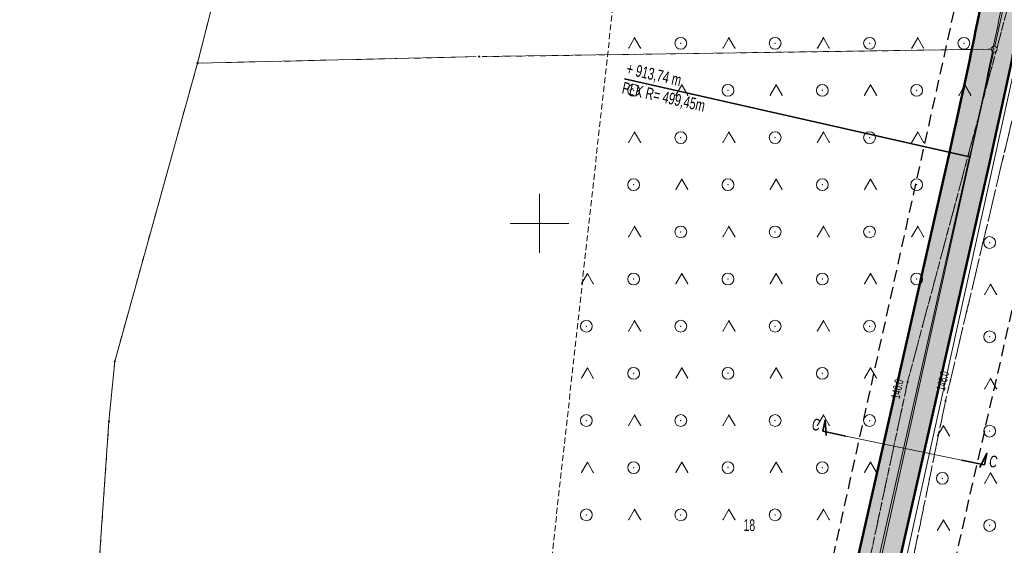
# Model space of a CAD drawing. Extents: x 6456700 to 6518119, y 5963420 to 5980059.
# Tile 238 of 256: x 6512325 to 6512408, y 5967222 to 5967266. Entities that reach past the tile are written whole.
import ezdxf
from ezdxf.enums import TextEntityAlignment as Align

# ---------------------------------------------------------------- set-up
doc = ezdxf.new("R2010")
doc.units = 0
doc.header["$MEASUREMENT"] = 0
doc.set_wipeout_variables(frame=1)
for name, pattern in [('L_0_03', [1, 0.5, -0.5]), ('L_0_04', [1.5, 1, -0.5]), ('L_0_52', [1, 0.75, -0.25]), ('L_0_5A', [0.75, 0.5, -0.25])]:
    doc.linetypes.add(name, pattern=pattern)
doc.layers.get('0').update_dxf_attribs({"color": 2, "linetype": 'CONTINUOUS', "lineweight": 5})
for name, color, linetype, lineweight in [('18mm Kreska ciągła', 7, 'CONTINUOUS', 18), ('202_punkt_graniczny', 7, 'CONTINUOUS', 18), ('203_punkt_graniczny', 7, 'CONTINUOUS', 18), ('211_numer_dzialki_ewidencyjnej', 7, 'CONTINUOUS', 18), ('218_kontur_uzytku_gruntowego', 96, 'L_0_03', 18), ('219_dzialka_ewidencyjna', 7, 'CONTINUOUS', 18), ('35mm Ciągła', 7, 'CONTINUOUS', 35), ('50mm Kreska ciągła', 7, 'CONTINUOUS', 50), ('9mm Kreska ciągła', 252, 'CONTINUOUS', 9), ('jezdnia', 7, 'CONTINUOUS', 18), ('pikieta_naturalna', 7, 'CONTINUOUS', 18), ('pikieta_naturalna_Atr2', 7, 'CONTINUOUS', 18), ('siatka_krzyrzy', 7, 'CONTINUOUS', 18), ('teren_zalesiony', 7, 'CONTINUOUS', 18), ('Zakres', 7, 'CONTINUOUS', 18)]:
    doc.layers.add(name, color=color, linetype=linetype, lineweight=lineweight)
doc.styles.get("Standard").update_dxf_attribs({"font": 'txt', "width": 0.75})
doc.styles.add('Znaczniki', font='GOTHIC.TTF', dxfattribs={"width": 0.7})

# ---------------------------------------------------------------- blocks, each defined once
blk = doc.blocks.new('EGPG_S')
at = {"color": 0, "linetype": 'Continuous', "lineweight": 18}
blk.add_wipeout([(0, -0.5), (0.25, -0.43), (0.43, -0.25), (0.5, 0), (0.43, 0.25), (0.25, 0.43), (0, 0.5), (-0.25, 0.43), (-0.43, 0.25), (-0.5, 0), (-0.43, -0.25), (-0.25, -0.43)], dxfattribs=at)
blk.add_circle((0, 0), 0.5, dxfattribs=at)
blk = doc.blocks.new('EGPG_N')
at = {"color": 0, "linetype": 'Continuous', "lineweight": 13}
blk.add_wipeout([(0, -0.5), (0.25, -0.43), (0.43, -0.25), (0.5, 0), (0.43, 0.25), (0.25, 0.43), (0, 0.5), (-0.25, 0.43), (-0.43, 0.25), (-0.5, 0), (-0.43, -0.25), (-0.25, -0.43)], dxfattribs=at)
at = {"linetype": 'Continuous', "lineweight": 13}
blk.add_hatch(color=0, dxfattribs=at).paths.add_polyline_path([(0, -0.1, 1), (0, 0.1, 1)])
at = {"color": 0, "linetype": 'Continuous', "lineweight": 13}
blk.add_circle((0, 0), 0.1, dxfattribs=at)
blk = doc.blocks.new('mdcp_nowa')
at = {"layer": '203_punkt_graniczny', "linetype": 'Continuous', "lineweight": 18}
for points in [[(6495071.01, 5983713.545, 1), (6495071.01, 5983713.635, 1)], [(6495063.99, 5983688.245, 1), (6495063.99, 5983688.335, 1)], [(6495063.5, 5983683.145, 1), (6495063.5, 5983683.235, 1)]]:
    blk.add_hatch(color=18, dxfattribs=at).paths.add_polyline_path(points)
at = {"layer": 'pikieta_naturalna', "linetype": 'Continuous', "lineweight": 18}
for points in [[(6495131.2, 5983686.495, 1), (6495131.2, 5983686.585, 1)], [(6495134.42, 5983684.905, 1), (6495134.42, 5983684.995, 1)]]:
    blk.add_hatch(color=18, dxfattribs=at).paths.add_polyline_path(points)
at = {"layer": '203_punkt_graniczny', "color": 7, "linetype": 'Continuous', "lineweight": 18}
for centre in [(6495071.01, 5983713.59), (6495063.99, 5983688.29), (6495063.5, 5983683.19)]:
    blk.add_circle(centre, 0.045, dxfattribs=at)
at = {"layer": '203_punkt_graniczny'}
for p in [(6495071.01, 5983713.59), (6495063.99, 5983688.29), (6495063.5, 5983683.19)]:
    blk.add_point(p, dxfattribs=at)
at = {"layer": '218_kontur_uzytku_gruntowego', "lineweight": 18, "flags": 128}
for points in [[(6495075.36, 5983730.69), (6495071.01, 5983713.59)], [(6495138.54, 5983714.78), (6495094.89, 5983714.14)], [(6495071.01, 5983713.59), (6495063.99, 5983688.29)], [(6495094.89, 5983714.14), (6495071.01, 5983713.59)], [(6495063.99, 5983688.29), (6495063.5, 5983683.19)], [(6495063.5, 5983683.19), (6495059.37, 5983623.2)]]:
    blk.add_lwpolyline(points, dxfattribs=at)
at = {"layer": '218_kontur_uzytku_gruntowego'}
for p in [(6495071.01, 5983713.59), (6495071.01, 5983713.59), (6495071.01, 5983713.59), (6495071.01, 5983713.59), (6495071.01, 5983713.59), (6495071.01, 5983713.59), (6495063.99, 5983688.29), (6495063.99, 5983688.29), (6495063.99, 5983688.29), (6495063.99, 5983688.29), (6495063.5, 5983683.19), (6495063.5, 5983683.19), (6495063.5, 5983683.19), (6495063.5, 5983683.19)]:
    blk.add_point(p, dxfattribs=at)
at = {"layer": '219_dzialka_ewidencyjna', "color": 3, "linetype": 'Continuous', "lineweight": 18, "flags": 128}
for points in [[(6495138.54, 5983714.78), (6495152.31, 5983776.9), (6495207.29, 5983821.11), (6495276.75, 5983886.9), (6495292.094, 5983926.484)], [(6495075.36, 5983730.69), (6495071.01, 5983713.59)], [(6495094.89, 5983714.14), (6495138.54, 5983714.78)], [(6495138.54, 5983714.78), (6495124.65, 5983652.14), (6495120.97, 5983624.43)], [(6495123.06, 5983624.46), (6495126.69, 5983651.73), (6495140.62, 5983714.82)], [(6495071.01, 5983713.59), (6495063.99, 5983688.29)], [(6495071.01, 5983713.59), (6495094.89, 5983714.14)], [(6495063.99, 5983688.29), (6495063.5, 5983683.19)], [(6495063.5, 5983683.19), (6495059.37, 5983623.2)]]:
    blk.add_lwpolyline(points, dxfattribs=at)
at = {"layer": '219_dzialka_ewidencyjna', "color": 3}
for p in [(6495071.01, 5983713.59), (6495071.01, 5983713.59), (6495071.01, 5983713.59), (6495063.99, 5983688.29), (6495063.99, 5983688.29), (6495063.5, 5983683.19), (6495063.5, 5983683.19)]:
    blk.add_point(p, dxfattribs=at)
at = {"layer": 'jezdnia', "color": 7, "linetype": 'L_0_52', "lineweight": 18, "flags": 128}
blk.add_lwpolyline([(6495195.83, 5982978.97), (6495200.77, 5982990.52), (6495203.76, 5983005.28), (6495200.35, 5983025.82), (6495193.24, 5983036.29), (6495189.14, 5983049.6), (6495185.12, 5983067.8), (6495183.17, 5983077.08), (6495178.19, 5983089.73), (6495174.64, 5983098.86), (6495168.43, 5983115.09), (6495161.55, 5983133.83), (6495154.76, 5983147.58), (6495144.33, 5983166.27), (6495135.54, 5983182.13), (6495131.43, 5983212.99), (6495131.68, 5983233.26), (6495131.46, 5983243.99), (6495128.32, 5983280.81), (6495127.29, 5983298.52), (6495124.19, 5983336.19), (6495123.5, 5983344), (6495121.28, 5983367.92), (6495119.64, 5983396.13), (6495116.73, 5983412.76), (6495117.19, 5983441.35), (6495116.43, 5983457.42), (6495115.48, 5983476.53), (6495115.11, 5983482.62), (6495112.3, 5983484.4), (6495091.45, 5983481.81), (6495091.37, 5983484.19), (6495109.96, 5983486.92), (6495113.25, 5983490.41), (6495113.24, 5983503.43), (6495112.69, 5983521.82), (6495113.13, 5983545.8), (6495113.51, 5983566.95), (6495116.02, 5983585), (6495118.4, 5983609.28), (6495123.42, 5983650.06), (6495131.2, 5983686.54), (6495140.07, 5983719.72), (6495146.41, 5983753.33), (6495149.05, 5983763.24), (6495154.18, 5983776.85), (6495160.67, 5983784.68), (6495175.29, 5983798.4), (6495197.26, 5983816.17), (6495217.4, 5983831.86), (6495238.65, 5983846.53), (6495263.72, 5983869.02), (6495276.39, 5983884.8), (6495285.32, 5983901), (6495289.2, 5983910.41), (6495292.89, 5983924.2), (6495294.78, 5983930.12), (6495299.2, 5983944.93), (6495304.61, 5983964.52), (6495307.5, 5983979.46), (6495307.59, 5983992.22), (6495306.46, 5984009.09), (6495305.69, 5984028.3), (6495305.67, 5984038.17), (6495300.99, 5984057.07), (6495297.28, 5984082.3), (6495291.79, 5984107.54), (6495288.36, 5984130.45), (6495280.64, 5984151.56), (6495274.64, 5984171.22), (6495270.98, 5984181.26), (6495273.99, 5984181.03), (6495276.87, 5984171.8), (6495283.5, 5984152.14), (6495291.35, 5984131.82), (6495294.78, 5984110.77), (6495299.68, 5984081.31), (6495303.27, 5984060.79), (6495332.62, 5984062.58), (6495350.78, 5984065.69), (6495352.73, 5984070.57), (6495357.63, 5984062.1), (6495352.37, 5984062.87), (6495334.16, 5984059.86), (6495303.89, 5984056.79), (6495307.64, 5984045.46), (6495309.06, 5984037.47), (6495310.62, 5984029.01), (6495312.95, 5983997.49), (6495310.44, 5983991.82), (6495310.09, 5983979.31), (6495307.08, 5983963.82), (6495301.68, 5983944.67), (6495295.97, 5983923.79), (6495292.77, 5983913.71), (6495290.13, 5983906.38), (6495284.32, 5983893.37), (6495278.05, 5983883.04), (6495264.46, 5983865.44), (6495239.09, 5983842.69), (6495219.23, 5983829.73), (6495216.93, 5983819.97), (6495223.58, 5983813.84), (6495228.16, 5983809.41), (6495224.21, 5983807.55), (6495214.94, 5983813.05), (6495207.87, 5983817.5), (6495201.24, 5983815.27), (6495178.34, 5983796.41), (6495165.6, 5983786.15), (6495159.73, 5983777.73), (6495154.77, 5983771.17), (6495151.16, 5983759.97), (6495150.26, 5983749.93), (6495142.6, 5983719.51), (6495134.42, 5983684.95), (6495127.4, 5983650.76), (6495120.08, 5983602.2), (6495117.42, 5983578.29), (6495115.94, 5983567.9), (6495115.38, 5983544.13), (6495115.07, 5983520.98), (6495115.65, 5983504.52), (6495116.24, 5983490.91), (6495120.25, 5983487.29), (6495126.33, 5983487.84), (6495143.65, 5983489.58), (6495144.46, 5983486.94), (6495127.88, 5983485.15), (6495121.64, 5983482.36), (6495118.37, 5983476.22), (6495119.55, 5983458.22), (6495119.45, 5983441.1), (6495120.18, 5983413.18), (6495121.99, 5983405.13), (6495126.07, 5983403.29), (6495130.48, 5983403.23), (6495129.73, 5983399.77), (6495124.35, 5983396.96), (6495123.73, 5983368.04), (6495126.63, 5983336.2), (6495129.59, 5983298.85), (6495131.1, 5983280.79), (6495133, 5983262.8), (6495134.25, 5983243.51), (6495134.8, 5983233.03), (6495133.67, 5983213.6), (6495138.07, 5983181.73), (6495146.27, 5983167.62), (6495157.18, 5983147.99), (6495163.68, 5983134.39), (6495170.96, 5983115.51), (6495175.46, 5983104.48), (6495181.17, 5983100.74), (6495199.93, 5983101.55), (6495199.17, 5983099.07), (6495182.34, 5983097.53), (6495180.35, 5983094.32), (6495185.39, 5983081.2), (6495192.07, 5983052.44), (6495195.58, 5983038.04), (6495198.53, 5983033.23), (6495203.76, 5983025.83), (6495206.13, 5983003.89), (6495202.54, 5982989.27), (6495201.18, 5982984.38), (6495199.22, 5982977.33), (6495199.31, 5982965.37), (6495200.17, 5982948.62), (6495203.01, 5982926.24), (6495205.43, 5982907.13), (6495210.02, 5982873.53), (6495214.31, 5982847.66), (6495217.75, 5982836.69), (6495222.16, 5982822), (6495228.36, 5982806.97), (6495230.37, 5982804.25), (6495235.28, 5982800.03), (6495240.12, 5982797.03), (6495226.36, 5982801.25), (6495225.42, 5982799.59), (6495224.16, 5982791.52), (6495222.71, 5982778.54), (6495222.21, 5982760.62), (6495221.26, 5982748.78), (6495217.72, 5982722.5), (6495220.89, 5982699.43), (6495222.63, 5982688.01), (6495226.82, 5982681.43), (6495232.44, 5982678.09), (6495238.57, 5982677.74), (6495238.58, 5982674.2), (6495234.94, 5982674.18), (6495222.7, 5982675.95), (6495211.13, 5982675.67), (6495203.44, 5982672.24), (6495190.56, 5982660.85), (6495183.64, 5982651.87), (6495180.18, 5982645.51), (6495176.56, 5982638.14), (6495173.06, 5982629.9), (6495169.79, 5982622.28), (6495168.95, 5982621.1), (6495167.1, 5982622.09), (6495169.54, 5982629.99), (6495175.88, 5982643.52), (6495181.21, 5982652.88), (6495188.25, 5982661.9), (6495200.25, 5982673.34), (6495211.64, 5982680.53), (6495218.14, 5982692.06), (6495218.39, 5982699.72), (6495215.1, 5982723.62), (6495216.08, 5982729.8), (6495218.41, 5982743.49), (6495220.09, 5982761.04), (6495220.41, 5982779.3), (6495221.74, 5982791.03), (6495222.5, 5982799.07), (6495220.92, 5982803.86), (6495210.51, 5982812.59), (6495206.38, 5982817.94), (6495202.5, 5982823.86), (6495197.41, 5982834.99), (6495191.07, 5982840.79), (6495178.96, 5982851.25), (6495180.72, 5982852.83), (6495192.33, 5982842.82), (6495193.9, 5982841.49), (6495196.29, 5982839.47), (6495200.7, 5982838.43), (6495206.86, 5982825.62), (6495210.11, 5982820.87), (6495214.26, 5982814.71), (6495221.36, 5982809.09), (6495224.36, 5982806.84), (6495223.38, 5982810.9), (6495218.5, 5982823.84), (6495214.57, 5982836.22), (6495211.53, 5982847.15), (6495206.8, 5982872.08), (6495202.64, 5982906.51), (6495199.04, 5982926.21), (6495196.67, 5982948.55), (6495195.68, 5982964.58)], close=True, dxfattribs=at)
at = {"layer": 'jezdnia'}
for p in [(6495131.2, 5983686.54), (6495134.42, 5983684.95)]:
    blk.add_point(p, dxfattribs=at)
at = {"layer": 'pikieta_naturalna', "color": 7, "linetype": 'Continuous', "lineweight": 18}
for centre in [(6495131.2, 5983686.54), (6495134.42, 5983684.95)]:
    blk.add_circle(centre, 0.045, dxfattribs=at)
at = {"layer": 'pikieta_naturalna'}
for p in [(6495131.2, 5983686.54), (6495134.42, 5983684.95)]:
    blk.add_point(p, dxfattribs=at)
at = {"layer": 'siatka_krzyrzy', "linetype": 'Continuous', "lineweight": 18, "flags": 128}
for points in [[(6495100, 5983697.5), (6495100, 5983702.5)], [(6495097.5, 5983700), (6495102.5, 5983700)]]:
    blk.add_lwpolyline(points, dxfattribs=at)
at = {"layer": 'teren_zalesiony', "color": 7, "linetype": 'L_0_5A', "lineweight": 18, "flags": 128}
for points in [[(6495091.37, 5983484.19), (6495086.18, 5983506.1), (6495084.89, 5983526.01), (6495107.33, 5983728.35), (6495127.82, 5983771.52), (6495138.38, 5983790.26), (6495151.08, 5983809.39), (6495174.94, 5983816.27), (6495177.32, 5983813.6), (6495181.6, 5983817.42), (6495179.2, 5983820.07), (6495187.87, 5983825.17), (6495217.4, 5983831.86), (6495197.26, 5983816.17), (6495175.29, 5983798.4), (6495160.67, 5983784.68), (6495154.18, 5983776.85), (6495149.95, 5983769.63), (6495149.05, 5983763.24), (6495146.41, 5983753.33), (6495140.07, 5983719.72), (6495131.2, 5983686.54), (6495123.42, 5983650.06), (6495118.4, 5983609.28), (6495116.02, 5983585), (6495113.51, 5983566.95), (6495113.13, 5983545.8), (6495112.69, 5983521.82), (6495113.24, 5983503.43), (6495113.25, 5983490.41), (6495109.96, 5983486.92)], [(6495126.33, 5983487.84), (6495120.25, 5983487.29), (6495116.24, 5983490.91), (6495115.65, 5983504.52), (6495115.07, 5983520.98), (6495115.38, 5983544.13), (6495115.94, 5983567.9), (6495117.42, 5983578.29), (6495120.08, 5983602.2), (6495127.4, 5983650.76), (6495134.42, 5983684.95), (6495142.6, 5983719.51), (6495150.26, 5983749.93), (6495151.16, 5983759.97), (6495156.38, 5983769.03), (6495159.73, 5983777.73), (6495165.6, 5983786.15), (6495178.34, 5983796.41), (6495201.24, 5983815.27), (6495207.87, 5983817.5), (6495214.94, 5983813.05), (6495224.21, 5983807.55), (6495206.66, 5983767.28), (6495174.96, 5983687.08), (6495148.49, 5983563.77), (6495147.97, 5983534.63), (6495143.65, 5983489.58)]]:
    blk.add_lwpolyline(points, close=True, dxfattribs=at)
at = {"layer": 'teren_zalesiony', "color": 7, "linetype": 'Continuous', "lineweight": 18, "flags": 128}
for points in [[(6495107.563, 5983714.873), (6495108.063, 5983715.739)], [(6495108.063, 5983715.739), (6495108.563, 5983714.873)], [(6495115.563, 5983714.873), (6495116.063, 5983715.739)], [(6495116.063, 5983715.739), (6495116.563, 5983714.873)], [(6495123.563, 5983714.873), (6495124.063, 5983715.739)], [(6495124.063, 5983715.739), (6495124.563, 5983714.873)], [(6495131.563, 5983714.873), (6495132.063, 5983715.739)], [(6495132.063, 5983715.739), (6495132.563, 5983714.873)], [(6495111.563, 5983710.873), (6495112.063, 5983711.739)], [(6495112.063, 5983711.739), (6495112.563, 5983710.873)], [(6495119.563, 5983710.873), (6495120.063, 5983711.739)], [(6495120.063, 5983711.739), (6495120.563, 5983710.873)], [(6495127.563, 5983710.873), (6495128.063, 5983711.739)], [(6495128.063, 5983711.739), (6495128.563, 5983710.873)], [(6495135.563, 5983710.873), (6495136.063, 5983711.739)], [(6495136.063, 5983711.739), (6495136.563, 5983710.873)], [(6495107.563, 5983706.873), (6495108.063, 5983707.739)], [(6495108.063, 5983707.739), (6495108.563, 5983706.873)], [(6495115.563, 5983706.873), (6495116.063, 5983707.739)], [(6495116.063, 5983707.739), (6495116.563, 5983706.873)], [(6495123.563, 5983706.873), (6495124.063, 5983707.739)], [(6495124.063, 5983707.739), (6495124.563, 5983706.873)], [(6495131.563, 5983706.873), (6495132.063, 5983707.739)], [(6495132.063, 5983707.739), (6495132.563, 5983706.873)], [(6495111.563, 5983702.873), (6495112.063, 5983703.739)], [(6495112.063, 5983703.739), (6495112.563, 5983702.873)], [(6495119.563, 5983702.873), (6495120.063, 5983703.739)], [(6495120.063, 5983703.739), (6495120.563, 5983702.873)], [(6495127.563, 5983702.873), (6495128.063, 5983703.739)], [(6495128.063, 5983703.739), (6495128.563, 5983702.873)], [(6495107.563, 5983698.873), (6495108.063, 5983699.739)], [(6495108.063, 5983699.739), (6495108.563, 5983698.873)], [(6495115.563, 5983698.873), (6495116.063, 5983699.739)], [(6495116.063, 5983699.739), (6495116.563, 5983698.873)], [(6495123.563, 5983698.873), (6495124.063, 5983699.739)], [(6495124.063, 5983699.739), (6495124.563, 5983698.873)], [(6495131.563, 5983698.873), (6495132.063, 5983699.739)], [(6495132.063, 5983699.739), (6495132.563, 5983698.873)], [(6495103.563, 5983694.873), (6495104.063, 5983695.739)], [(6495104.063, 5983695.739), (6495104.563, 5983694.873)], [(6495111.563, 5983694.873), (6495112.063, 5983695.739)], [(6495112.063, 5983695.739), (6495112.563, 5983694.873)], [(6495119.563, 5983694.873), (6495120.063, 5983695.739)], [(6495120.063, 5983695.739), (6495120.563, 5983694.873)], [(6495127.563, 5983694.873), (6495128.063, 5983695.739)], [(6495128.063, 5983695.739), (6495128.563, 5983694.873)], [(6495137.743, 5983693.973), (6495138.243, 5983694.839)], [(6495138.243, 5983694.839), (6495138.743, 5983693.973)], [(6495107.563, 5983690.873), (6495108.063, 5983691.739)], [(6495108.063, 5983691.739), (6495108.563, 5983690.873)], [(6495115.563, 5983690.873), (6495116.063, 5983691.739)], [(6495116.063, 5983691.739), (6495116.563, 5983690.873)], [(6495123.563, 5983690.873), (6495124.063, 5983691.739)], [(6495124.063, 5983691.739), (6495124.563, 5983690.873)], [(6495103.563, 5983686.873), (6495104.063, 5983687.739)], [(6495104.063, 5983687.739), (6495104.563, 5983686.873)], [(6495111.563, 5983686.873), (6495112.063, 5983687.739)], [(6495112.063, 5983687.739), (6495112.563, 5983686.873)], [(6495119.563, 5983686.873), (6495120.063, 5983687.739)], [(6495120.063, 5983687.739), (6495120.563, 5983686.873)], [(6495127.563, 5983686.873), (6495128.063, 5983687.739)], [(6495128.063, 5983687.739), (6495128.563, 5983686.873)], [(6495137.743, 5983685.973), (6495138.243, 5983686.839)], [(6495138.243, 5983686.839), (6495138.743, 5983685.973)], [(6495107.563, 5983682.873), (6495108.063, 5983683.739)], [(6495108.063, 5983683.739), (6495108.563, 5983682.873)], [(6495115.563, 5983682.873), (6495116.063, 5983683.739)], [(6495116.063, 5983683.739), (6495116.563, 5983682.873)], [(6495123.563, 5983682.873), (6495124.063, 5983683.739)], [(6495124.063, 5983683.739), (6495124.563, 5983682.873)], [(6495133.743, 5983681.973), (6495134.243, 5983682.839)], [(6495134.243, 5983682.839), (6495134.743, 5983681.973)], [(6495103.563, 5983678.873), (6495104.063, 5983679.739)], [(6495104.063, 5983679.739), (6495104.563, 5983678.873)], [(6495111.563, 5983678.873), (6495112.063, 5983679.739)], [(6495112.063, 5983679.739), (6495112.563, 5983678.873)], [(6495119.563, 5983678.873), (6495120.063, 5983679.739)], [(6495120.063, 5983679.739), (6495120.563, 5983678.873)], [(6495127.563, 5983678.873), (6495128.063, 5983679.739)], [(6495128.063, 5983679.739), (6495128.563, 5983678.873)], [(6495137.743, 5983677.973), (6495138.243, 5983678.839)], [(6495138.243, 5983678.839), (6495138.743, 5983677.973)], [(6495107.563, 5983674.873), (6495108.063, 5983675.739)], [(6495108.063, 5983675.739), (6495108.563, 5983674.873)], [(6495115.563, 5983674.873), (6495116.063, 5983675.739)], [(6495116.063, 5983675.739), (6495116.563, 5983674.873)], [(6495123.563, 5983674.873), (6495124.063, 5983675.739)], [(6495124.063, 5983675.739), (6495124.563, 5983674.873)], [(6495133.743, 5983673.973), (6495134.243, 5983674.839)], [(6495134.243, 5983674.839), (6495134.743, 5983673.973)]]:
    blk.add_lwpolyline(points, dxfattribs=at)
at = {"layer": 'teren_zalesiony', "color": 7, "linetype": 'Continuous', "lineweight": 18}
for centre in [(6495111.976, 5983715.276), (6495119.976, 5983715.276), (6495127.976, 5983715.276), (6495135.976, 5983715.276), (6495107.976, 5983711.276), (6495115.976, 5983711.276), (6495123.976, 5983711.276), (6495131.976, 5983711.276), (6495111.976, 5983707.276), (6495119.976, 5983707.276), (6495127.976, 5983707.276), (6495107.976, 5983703.276), (6495115.976, 5983703.276), (6495123.976, 5983703.276), (6495131.976, 5983703.276), (6495111.976, 5983699.276), (6495119.976, 5983699.276), (6495127.976, 5983699.276), (6495138.156, 5983698.376), (6495107.976, 5983695.276), (6495115.976, 5983695.276), (6495123.976, 5983695.276), (6495131.976, 5983695.276), (6495103.976, 5983691.276), (6495111.976, 5983691.276), (6495119.976, 5983691.276), (6495127.976, 5983691.276), (6495138.156, 5983690.376), (6495107.976, 5983687.276), (6495115.976, 5983687.276), (6495123.976, 5983687.276), (6495103.976, 5983683.276), (6495111.976, 5983683.276), (6495119.976, 5983683.276), (6495127.976, 5983683.276), (6495138.156, 5983682.376), (6495107.976, 5983679.276), (6495115.976, 5983679.276), (6495123.976, 5983679.276), (6495134.156, 5983678.376), (6495103.976, 5983675.276), (6495111.976, 5983675.276), (6495119.976, 5983675.276), (6495138.156, 5983674.376)]:
    blk.add_circle(centre, 0.5, dxfattribs=at)
at = {"layer": 'teren_zalesiony'}
for p in [(6495108.063, 5983715.739), (6495108.063, 5983715.739), (6495111.976, 5983715.276), (6495116.063, 5983715.739), (6495116.063, 5983715.739), (6495119.976, 5983715.276), (6495124.063, 5983715.739), (6495124.063, 5983715.739), (6495127.976, 5983715.276), (6495132.063, 5983715.739), (6495132.063, 5983715.739), (6495135.976, 5983715.276), (6495107.563, 5983714.873), (6495108.563, 5983714.873), (6495115.563, 5983714.873), (6495116.563, 5983714.873), (6495123.563, 5983714.873), (6495124.563, 5983714.873), (6495131.563, 5983714.873), (6495132.563, 5983714.873), (6495107.976, 5983711.276), (6495112.063, 5983711.739), (6495112.063, 5983711.739), (6495115.976, 5983711.276), (6495120.063, 5983711.739), (6495120.063, 5983711.739), (6495123.976, 5983711.276), (6495128.063, 5983711.739), (6495128.063, 5983711.739), (6495131.976, 5983711.276), (6495136.063, 5983711.739), (6495136.063, 5983711.739), (6495111.563, 5983710.873), (6495112.563, 5983710.873), (6495119.563, 5983710.873), (6495120.563, 5983710.873), (6495127.563, 5983710.873), (6495128.563, 5983710.873), (6495135.563, 5983710.873), (6495136.563, 5983710.873), (6495108.063, 5983707.739), (6495108.063, 5983707.739), (6495116.063, 5983707.739), (6495116.063, 5983707.739), (6495124.063, 5983707.739), (6495124.063, 5983707.739), (6495132.063, 5983707.739), (6495132.063, 5983707.739), (6495107.563, 5983706.873), (6495108.563, 5983706.873), (6495111.976, 5983707.276), (6495115.563, 5983706.873), (6495116.563, 5983706.873), (6495119.976, 5983707.276), (6495123.563, 5983706.873), (6495124.563, 5983706.873), (6495127.976, 5983707.276), (6495131.563, 5983706.873), (6495132.563, 5983706.873), (6495112.063, 5983703.739), (6495112.063, 5983703.739), (6495120.063, 5983703.739), (6495120.063, 5983703.739), (6495128.063, 5983703.739), (6495128.063, 5983703.739), (6495107.976, 5983703.276), (6495111.563, 5983702.873), (6495112.563, 5983702.873), (6495115.976, 5983703.276), (6495119.563, 5983702.873), (6495120.563, 5983702.873), (6495123.976, 5983703.276), (6495127.563, 5983702.873), (6495128.563, 5983702.873), (6495131.976, 5983703.276), (6495108.063, 5983699.739), (6495108.063, 5983699.739), (6495111.976, 5983699.276), (6495116.063, 5983699.739), (6495116.063, 5983699.739), (6495119.976, 5983699.276), (6495124.063, 5983699.739), (6495124.063, 5983699.739), (6495127.976, 5983699.276), (6495132.063, 5983699.739), (6495132.063, 5983699.739), (6495107.563, 5983698.873), (6495108.563, 5983698.873), (6495115.563, 5983698.873), (6495116.563, 5983698.873), (6495123.563, 5983698.873), (6495124.563, 5983698.873), (6495131.563, 5983698.873), (6495132.563, 5983698.873), (6495138.156, 5983698.376), (6495104.063, 5983695.739), (6495104.063, 5983695.739), (6495107.976, 5983695.276), (6495112.063, 5983695.739), (6495112.063, 5983695.739), (6495115.976, 5983695.276), (6495120.063, 5983695.739), (6495120.063, 5983695.739), (6495123.976, 5983695.276), (6495128.063, 5983695.739), (6495128.063, 5983695.739), (6495131.976, 5983695.276), (6495103.563, 5983694.873), (6495104.563, 5983694.873), (6495111.563, 5983694.873), (6495112.563, 5983694.873), (6495119.563, 5983694.873), (6495120.563, 5983694.873), (6495127.563, 5983694.873), (6495128.563, 5983694.873), (6495138.243, 5983694.839), (6495138.243, 5983694.839), (6495137.743, 5983693.973), (6495138.743, 5983693.973), (6495108.063, 5983691.739), (6495108.063, 5983691.739), (6495116.063, 5983691.739), (6495116.063, 5983691.739), (6495124.063, 5983691.739), (6495124.063, 5983691.739), (6495103.976, 5983691.276), (6495111.976, 5983691.276), (6495119.976, 5983691.276), (6495127.976, 5983691.276), (6495107.563, 5983690.873), (6495108.563, 5983690.873), (6495115.563, 5983690.873), (6495116.563, 5983690.873), (6495123.563, 5983690.873), (6495124.563, 5983690.873), (6495138.156, 5983690.376), (6495104.063, 5983687.739), (6495104.063, 5983687.739), (6495112.063, 5983687.739), (6495112.063, 5983687.739), (6495120.063, 5983687.739), (6495120.063, 5983687.739), (6495128.063, 5983687.739), (6495128.063, 5983687.739), (6495103.563, 5983686.873), (6495104.563, 5983686.873), (6495107.976, 5983687.276), (6495111.563, 5983686.873), (6495112.563, 5983686.873), (6495115.976, 5983687.276), (6495119.563, 5983686.873), (6495120.563, 5983686.873), (6495123.976, 5983687.276), (6495127.563, 5983686.873), (6495128.563, 5983686.873), (6495138.243, 5983686.839), (6495138.243, 5983686.839), (6495131.2, 5983686.54), (6495137.743, 5983685.973), (6495138.743, 5983685.973), (6495134.42, 5983684.95), (6495108.063, 5983683.739), (6495108.063, 5983683.739), (6495116.063, 5983683.739), (6495116.063, 5983683.739), (6495124.063, 5983683.739), (6495124.063, 5983683.739), (6495103.976, 5983683.276), (6495107.563, 5983682.873), (6495108.563, 5983682.873), (6495111.976, 5983683.276), (6495115.563, 5983682.873), (6495116.563, 5983682.873), (6495119.976, 5983683.276), (6495123.563, 5983682.873), (6495124.563, 5983682.873), (6495127.976, 5983683.276), (6495134.243, 5983682.839), (6495134.243, 5983682.839), (6495133.743, 5983681.973), (6495134.743, 5983681.973), (6495138.156, 5983682.376), (6495104.063, 5983679.739), (6495104.063, 5983679.739), (6495107.976, 5983679.276), (6495112.063, 5983679.739), (6495112.063, 5983679.739), (6495115.976, 5983679.276), (6495120.063, 5983679.739), (6495120.063, 5983679.739), (6495123.976, 5983679.276), (6495128.063, 5983679.739), (6495128.063, 5983679.739), (6495103.563, 5983678.873), (6495104.563, 5983678.873), (6495111.563, 5983678.873), (6495112.563, 5983678.873), (6495119.563, 5983678.873), (6495120.563, 5983678.873), (6495127.563, 5983678.873), (6495128.563, 5983678.873), (6495134.156, 5983678.376), (6495138.243, 5983678.839), (6495138.243, 5983678.839), (6495137.743, 5983677.973), (6495138.743, 5983677.973), (6495103.976, 5983675.276), (6495108.063, 5983675.739), (6495108.063, 5983675.739), (6495111.976, 5983675.276), (6495116.063, 5983675.739), (6495116.063, 5983675.739), (6495119.976, 5983675.276), (6495124.063, 5983675.739), (6495124.063, 5983675.739), (6495107.563, 5983674.873), (6495108.563, 5983674.873), (6495115.563, 5983674.873), (6495116.563, 5983674.873), (6495123.563, 5983674.873), (6495124.563, 5983674.873), (6495134.243, 5983674.839), (6495134.243, 5983674.839), (6495138.156, 5983674.376), (6495133.743, 5983673.973), (6495134.743, 5983673.973)]:
    blk.add_point(p, dxfattribs=at)
at = {"layer": 'Zakres', "linetype": 'L_0_04', "lineweight": 25, "flags": 128}
blk.add_lwpolyline([(6495113.77, 5985050.22), (6495121.12, 5984877.07), (6495125.76, 5984757.87), (6495129.89, 5984649.81), (6495141.08, 5984611.3), (6495145.77, 5984544.53), (6495147.36, 5984487.27), (6495157.22, 5984392.07), (6495162.95, 5984387.45), (6495180.24, 5984384.16), (6495229.5, 5984386.61), (6495251.65, 5984373.41), (6495258.77, 5984357.12), (6495255.44, 5984330.44), (6495250.77, 5984304.39), (6495252.21, 5984282.78), (6495255.46, 5984256.45), (6495254.94, 5984238.25), (6495266.4, 5984211), (6495277.24, 5984182.33), (6495294.2, 5984133.19), (6495300.94, 5984095.37), (6495313.24, 5984037.69), (6495317.44, 5983978.18), (6495300.35, 5983922.18), (6495282.35, 5983883.38), (6495266.21, 5983862.23), (6495242.03, 5983839.67), (6495211.11, 5983816.86), (6495158.26, 5983772.66), (6495130.6, 5983651.16), (6495116.31, 5983543.43), (6495129.51, 5983346.73), (6495134.58, 5983264.71), (6495139.64, 5983186.97), (6495193.25, 5983077.94), (6495199.2, 5983041.97), (6495206.23, 5983026), (6495208.96, 5983004.88), (6495202.27, 5982979.48), (6495202.42, 5982950.13), (6495209.35, 5982897.38), (6495215.97, 5982850.34), (6495228.6, 5982809.97), (6495226.85, 5982778.82), (6495225.04, 5982750.56), (6495220.26, 5982723.37), (6495226.54, 5982679.97), (6495206.06, 5982669.48), (6495192.68, 5982657.71), (6495184.57, 5982648.65), (6495174.78, 5982624.58), (6495164.23, 5982604.61), (6495150.7, 5982588.3), (6495137.69, 5982582.43), (6495118.26, 5982573.75), (6495100.35, 5982558.42), (6495090.36, 5982544.99), (6495075.87, 5982519.06), (6495060.83, 5982499.68), (6495049.41, 5982485.49), (6495035.07, 5982459.7), (6495006.7, 5982406.64), (6494980.89, 5982351.84), (6494944.35, 5982293.29), (6494925.72, 5982250.11), (6494905.2, 5982190.37), (6494898.43, 5982153.5), (6494879.51, 5982063.89), (6494864.14, 5981992.66), (6494816.93, 5981768.61), (6494777.79, 5981577.7), (6494739.84, 5981394.72), (6494718.65, 5981297.89), (6494716.45, 5981237.31), (6494738.62, 5981208.21), (6494776.48, 5981173.06), (6494817.16, 5981137.44), (6494847.63, 5981109.8), (6494877.39, 5981077.08), (6494912.75, 5981030.55), (6494916.06, 5981014.71), (6494903.86, 5980957.01), (6494916.13, 5980953.51), (6494892.32, 5980927.59), (6494850.7, 5980858.8), (6494806.81, 5980779.89), (6494785.1, 5980753.49), (6494715.22, 5980723.29), (6494679.96, 5980686.78), (6494651.35, 5980651.29), (6494549.14, 5980683.24), (6494511.84, 5980659.66), (6494443.61, 5980630.33), (6494428.78, 5980598.6), (6494431.58, 5980579.46), (6494420.56, 5980549.76), (6494416.45, 5980528.2), (6494403.86, 5980507.16), (6494388.89, 5980482.96), (6494365.32, 5980407.99), (6494335.67, 5980315.15), (6494332.29, 5980297.41), (6494335.1, 5980278.18), (6494347.25, 5980254.84), (6494336.79, 5980250.09), (6494300.04, 5980271.34), (6494320.8, 5980301.43), (6494336.81, 5980349.17), (6494344.85, 5980380.92), (6494360.85, 5980437.13), (6494374.18, 5980476.38), (6494386.14, 5980498.84), (6494403.02, 5980528.52), (6494411.33, 5980563.19), (6494420.84, 5980586.25), (6494420.25, 5980601.11), (6494434.95, 5980635.94), (6494446.75, 5980644.99), (6494465.77, 5980647.27), (6494513.02, 5980669.46), (6494507.85, 5980679.68), (6494547.89, 5980705.83), (6494570.06, 5980691.34), (6494636.17, 5980669.05), (6494706.14, 5980756.86), (6494742.78, 5980772.58), (6494798.53, 5980814.27), (6494826.12, 5980867.97), (6494849.57, 5980908.6), (6494845.35, 5980942.01), (6494853.94, 5980970.83), (6494891.08, 5980960.54), (6494890.11, 5980965.73), (6494903.94, 5981025.69), (6494869.98, 5981070.3), (6494770.97, 5981160.58), (6494728.18, 5981200.64), (6494706.13, 5981229.56), (6494707.94, 5981299.75), (6494728.84, 5981398.1), (6494767.06, 5981580.19), (6494806.17, 5981770.55), (6494854.36, 5981994.76), (6494869.73, 5982065.97), (6494888.61, 5982155.44), (6494891.67, 5982173.95), (6494895.82, 5982197.45), (6494916.38, 5982253.72), (6494935.47, 5982297.95), (6494954.97, 5982331.67), (6494972.09, 5982356.64), (6494997.76, 5982411.14), (6495026.29, 5982464.48), (6495041.09, 5982491.09), (6495052.99, 5982505.88), (6495067.51, 5982524.6), (6495081.94, 5982550.43), (6495092.99, 5982565.28), (6495112.86, 5982582.29), (6495133.59, 5982591.55), (6495144.48, 5982596.46), (6495155.87, 5982610.19), (6495165.7, 5982628.8), (6495175.96, 5982654.03), (6495185.62, 5982664.83), (6495200.4, 5982677.82), (6495212.49, 5982688.04), (6495209.64, 5982723.43), (6495215.22, 5982750.57), (6495216.87, 5982779.54), (6495218.31, 5982809.31), (6495206.86, 5982847.92), (6495199.44, 5982894.74), (6495192.11, 5982948.71), (6495190.16, 5982979.24), (6495183.47, 5983075.16), (6495129.79, 5983184.34), (6495124.6, 5983264.07), (6495119.53, 5983346.09), (6495106.27, 5983543.75), (6495120.74, 5983652.9), (6495148.75, 5983779.42), (6495204.15, 5983826.04), (6495273.41, 5983889.36), (6495288.53, 5983927.42), (6495300.83, 5983964.69), (6495303.91, 5983980.14), (6495301.32, 5984039.55), (6495291.1, 5984093.63), (6495284.5, 5984130.67), (6495267.84, 5984178.93), (6495257.12, 5984207.3), (6495244.96, 5984236.19), (6495244.79, 5984255.42), (6495242.25, 5984281.97), (6495240.71, 5984304.95), (6495245.55, 5984331.94), (6495248.51, 5984355.64), (6495243.77, 5984366.47), (6495226.98, 5984376.47), (6495179.54, 5984374.12), (6495158.61, 5984378.09), (6495147.7, 5984386.91), (6495137.38, 5984486.61), (6495135.78, 5984544.04), (6495131.18, 5984609.54), (6495119.95, 5984648.2), (6495115.76, 5984757.49), (6495111.12, 5984876.67), (6495103.73, 5985050.93), (6495109.36, 5985081.73), (6495120.41, 5985085.88)], close=True, dxfattribs=at)
at = {"layer": '211_numer_dzialki_ewidencyjnej', "color": 7, "lineweight": 20, "width": 0.66}
blk.add_text('18', height=1, dxfattribs=at).set_placement((6495117.3, 5983674.9), align=Align.TOP_LEFT)
at = {"layer": 'pikieta_naturalna_Atr2', "color": 7, "lineweight": 15, "width": 0.66}
for rotation, p in [(78, (6495129.79, 5983685.22)), (76.7, (6495133.62, 5983685.92))]:
    blk.add_text('146.0', height=0.75, rotation=rotation, dxfattribs=at).set_placement(p, align=Align.TOP_LEFT)
at = {"layer": '202_punkt_graniczny', "linetype": 'Continuous', "xscale": 0.5, "yscale": 0.5, "zscale": 0.5}
blk.add_blockref('EGPG_S', (6495138.54, 5983714.78), dxfattribs=at)
at = {"layer": '203_punkt_graniczny', "linetype": 'Continuous', "xscale": 0.5, "yscale": 0.5, "zscale": 0.5}
blk.add_blockref('EGPG_N', (6495094.89, 5983714.14), dxfattribs=at)
at = {"layer": '202_punkt_graniczny'}
blk.add_point((6495138.54, 5983714.78), dxfattribs=at)
at = {"layer": '203_punkt_graniczny'}
blk.add_point((6495094.89, 5983714.14), dxfattribs=at)

msp = doc.modelspace()

# ---------------------------------------------------------------- block references
at = {"linetype": 'ByBlock'}
msp.add_blockref('mdcp_nowa', (17268.786, -16450.998), dxfattribs=at)

# ---------------------------------------------------------------- next in the draw order: hatches: boundary and pattern name
at = {"layer": '9mm Kreska ciągła'}
h = msp.add_hatch(dxfattribs=at)
h.set_pattern_fill('SAND_AND_LIME', color=4, scale=0.1)
h.set_pattern_definition([(37.5, (6512162.38958, 5966557.36103), (-0.006803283, 0.208096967), [0, -0.16416, 0, -0.1836, 0, -0.1755]), (7.5, (6512162.38958, 5966557.36103), (0.191135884, 0.304791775), [0, -0.08856, 0, -0.14796, 0, -0.0567]), (327.5, (6512162.25674, 5966557.36103), (0.33632732, 0.000611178), [0, -0.054, 0, -0.1944, 0, -0.2538]), (317.5, (6512162.25674, 5966557.36103), (0.324661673, 0.09478896), [0, -0.027, 0, -0.12744, 0, -0.1458])])
edge = h.paths.add_edge_path()
edge.add_arc((6512516.367, 5967810.283), 3, 311.58691, 347.30622, ccw=False)
edge.add_arc((6512523.503, 5967802.242), 7.75, 131.58691, 180.78045)
edge.add_line((6512515.753, 5967802.137), (6512515.839, 5967795.832))
edge.add_arc((6512568.134, 5967796.544), 52.3, 180.78045, 202.28878)
edge.add_line((6512519.742, 5967776.708), (6512533.586, 5967742.935))
edge.add_arc((6512443.186, 5967705.88), 97.7, 19.24547, 22.28878, ccw=False)
edge.add_line((6512535.426, 5967738.083), (6512551.885, 5967690.939))
edge.add_arc((6512459.645, 5967658.735), 97.7, 10.33082, 19.24547, ccw=False)
edge.add_line((6512555.761, 5967676.256), (6512567.725, 5967610.623))
edge.add_arc((6512717.556, 5967637.935), 152.3, 190.33082, 193.90778)
edge.add_line((6512569.721, 5967601.328), (6512572.468, 5967590.235))
edge.add_arc((6512477.632, 5967566.752), 97.7, 359.59588, 373.90778, ccw=False)
edge.add_line((6512575.33, 5967566.063), (6512575.106, 5967534.367))
edge.add_arc((6512497.408, 5967534.915), 77.7, 343.87223, 359.59588, ccw=False)
edge.add_line((6512572.05, 5967513.331), (6512569.54, 5967504.651))
edge.add_arc((6512475.685, 5967531.79), 97.7, 339.08524, 343.87223, ccw=False)
edge.add_line((6512566.948, 5967496.914), (6512545.985, 5967442.059))
edge.add_arc((6512524.78, 5967450.162), 22.7, 313.28749, 339.08524, ccw=False)
edge.add_line((6512540.345, 5967433.638), (6512504.063, 5967399.463))
edge.add_line((6512504.063, 5967399.463), (6512490.766, 5967386.938))
edge.add_arc((6512149.514, 5967749.225), 497.7, 309.16671, 313.28749, ccw=False)
edge.add_line((6512463.851, 5967363.353), (6512423.112, 5967330.167))
edge.add_arc((6512437.196, 5967312.877), 22.3, 129.16671, 169.68124)
edge.add_line((6512415.257, 5967316.872), (6512407.758, 5967275.686))
edge.add_arc((6511918.108, 5967364.836), 497.7, 347.25294, 349.68124, ccw=False)
edge.add_line((6512403.541, 5967255.02), (6512392.372, 5967205.646))
edge.add_arc((6512443.383, 5967194.106), 52.3, 167.25294, 172.4126)
edge.add_line((6512391.541, 5967201.011), (6512377.704, 5967097.137))
edge.add_arc((6512429.546, 5967090.232), 52.3, 172.4126, 183.94454)
edge.add_line((6512377.37, 5967086.634), (6512388.786, 5966921.07))
edge.add_arc((6510894.634, 5966818.042), 1497.7, 3.606413, 3.944541, ccw=False)
edge.add_line((6512389.368, 5966912.251), (6512395.777, 5966810.575))
edge.add_arc((6510402.033, 5966684.915), 1997.7, 2.742456, 3.606413, ccw=False)
edge.add_line((6512397.445, 5966780.498), (6512399.171, 5966744.457))
edge.add_arc((6512436.429, 5966746.242), 37.3, 182.74246, 206.08851)
edge.add_line((6512402.929, 5966729.839), (6512452.864, 5966627.857))
edge.add_arc((6512432.477, 5966617.874), 22.7, 6.26714, 26.08851, ccw=False)
edge.add_line((6512455.041, 5966620.352), (6512460.451, 5966571.093))
edge.add_arc((6515444.811, 5966898.838), 3002.303, 186.267142, 186.338012)
edge.add_line((6512460.859, 5966567.402), (6512461.669, 5966560.109))
edge.add_line((6512461.669, 5966560.109), (6512460.465, 5966557.361))
edge.add_line((6512460.465, 5966557.361), (6512465.434, 5966557.916))
edge.add_line((6512465.434, 5966557.916), (6512464.337, 5966567.789))
edge.add_arc((6515444.811, 5966898.838), 2998.803, 186.267142, 186.338012, ccw=False)
edge.add_line((6512463.93, 5966571.475), (6512458.52, 5966620.734))
edge.add_arc((6512432.477, 5966617.874), 26.2, 6.26714, 26.08851)
edge.add_line((6512456.008, 5966629.396), (6512406.072, 5966731.378))
edge.add_arc((6512436.429, 5966746.242), 33.8, 182.74246, 206.08851, ccw=False)
edge.add_line((6512402.667, 5966744.625), (6512400.941, 5966780.666))
edge.add_arc((6510402.033, 5966684.915), 2001.2, 2.742456, 3.606413)
edge.add_line((6512399.27, 5966810.795), (6512392.862, 5966912.471))
edge.add_arc((6510894.634, 5966818.042), 1501.2, 3.606413, 3.944541)
edge.add_line((6512392.278, 5966921.311), (6512380.862, 5967086.875))
edge.add_arc((6512429.546, 5967090.232), 48.8, 172.4126, 183.94454, ccw=False)
edge.add_line((6512381.174, 5967096.675), (6512395.01, 5967200.549))
edge.add_arc((6512443.383, 5967194.106), 48.8, 167.25294, 172.4126, ccw=False)
edge.add_line((6512395.786, 5967204.873), (6512406.955, 5967254.247))
edge.add_arc((6511918.108, 5967364.836), 501.2, 347.25294, 349.68124)
edge.add_line((6512411.202, 5967275.059), (6512418.7, 5967316.245))
edge.add_arc((6512437.196, 5967312.877), 18.8, 129.16671, 169.68124, ccw=False)
edge.add_line((6512425.323, 5967327.453), (6512466.061, 5967360.639))
edge.add_arc((6512149.514, 5967749.225), 501.2, 309.16671, 313.28749)
edge.add_line((6512493.166, 5967384.391), (6512506.462, 5967396.915))
edge.add_line((6512506.462, 5967396.915), (6512542.744, 5967431.09))
edge.add_arc((6512524.78, 5967450.162), 26.2, 313.28749, 339.08524)
edge.add_line((6512549.254, 5967440.809), (6512570.217, 5967495.664))
edge.add_arc((6512475.685, 5967531.79), 101.2, 339.08524, 343.87223)
edge.add_line((6512572.902, 5967503.679), (6512575.412, 5967512.359))
edge.add_arc((6512497.408, 5967534.915), 81.2, 343.87223, 359.59588)
edge.add_line((6512578.606, 5967534.342), (6512578.829, 5967566.038))
edge.add_arc((6512477.632, 5967566.752), 101.2, 359.59588, 373.90778)
edge.add_line((6512575.865, 5967591.076), (6512573.118, 5967602.169))
edge.add_arc((6512717.556, 5967637.935), 148.8, 190.33082, 193.90778, ccw=False)
edge.add_line((6512571.168, 5967611.25), (6512559.204, 5967676.884))
edge.add_arc((6512459.645, 5967658.735), 101.2, 10.33082, 19.24547)
edge.add_line((6512555.189, 5967692.092), (6512538.73, 5967739.237))
edge.add_arc((6512443.186, 5967705.88), 101.2, 19.24547, 22.28878)
edge.add_line((6512536.824, 5967744.262), (6512522.98, 5967778.036))
edge.add_arc((6512568.134, 5967796.544), 48.8, 180.78045, 202.28878, ccw=False)
edge.add_line((6512519.339, 5967795.88), (6512519.305, 5967798.372))
edge.add_arc((6512522.305, 5967798.413), 3, 27.73692, 180.78045, ccw=False)
edge.add_line((6512524.96, 5967799.809), (6512519.294, 5967809.624))

# ---------------------------------------------------------------- next in the draw order: linework, layer by layer
at = {"layer": '18mm Kreska ciągła', "color": 4, "ltscale": 0.1}
msp.add_lwpolyline([(6512404.501, 5966730.608, -0.10222), (6512400.919, 5966744.541), (6512399.193, 5966780.582, 0.00377), (6512397.523, 5966810.685), (6512391.115, 5966912.361, 0.001475), (6512390.532, 5966921.19), (6512379.116, 5967086.754, -0.05036), (6512379.439, 5967096.906), (6512393.275, 5967200.78, -0.022517), (6512394.079, 5967205.26), (6512405.248, 5967254.633, 0.010596), (6512409.48, 5967275.372), (6512416.979, 5967316.558, -0.178643), (6512424.217, 5967328.81), (6512464.956, 5967361.996, 0.017982), (6512491.966, 5967385.664), (6512541.545, 5967432.364, 0.113042), (6512547.619, 5967441.434), (6512568.583, 5967496.289, 0.02089), (6512571.221, 5967504.165), (6512573.731, 5967512.845, 0.068715), (6512576.856, 5967534.354), (6512577.079, 5967566.051, 0.062529), (6512574.166, 5967590.656)], format="xyb", dxfattribs=at)
at = {"layer": '35mm Ciągła'}
for p, q in [((6512405.248, 5967254.633), (6512375.988, 5967261.253)), ((6512392.81, 5967231.372), (6512393.014, 5967232.351)), ((6512393.014, 5967232.351), (6512393.101, 5967231.011)), ((6512394.768, 5967230.965), (6512392.81, 5967231.372)), ((6512404.559, 5967228.928), (6512406.517, 5967228.521)), ((6512406.72, 5967229.5), (6512406.106, 5967228.305)), ((6512406.517, 5967228.521), (6512406.72, 5967229.5))]:
    msp.add_line(p, q, dxfattribs=at)
at = {"layer": '35mm Ciągła', "lineweight": 5}
msp.add_line((6512394.768, 5967230.965), (6512404.559, 5967228.928), dxfattribs=at)
at = {"layer": '50mm Kreska ciągła', "color": 5, "ltscale": 0.1}
for points in [[(6512381.174, 5967096.675), (6512395.01, 5967200.549, -0.022517), (6512395.786, 5967204.873), (6512406.955, 5967254.247, 0.010596), (6512411.202, 5967275.059), (6512418.7, 5967316.245, -0.178643), (6512425.323, 5967327.453), (6512466.061, 5967360.639, 0.017982), (6512493.166, 5967384.391), (6512506.462, 5967396.915), (6512542.744, 5967431.09, 0.113042), (6512549.254, 5967440.809), (6512570.217, 5967495.664, 0.02089), (6512572.902, 5967503.679), (6512575.412, 5967512.359, 0.068715), (6512578.606, 5967534.342), (6512578.829, 5967566.038, 0.062529), (6512575.865, 5967591.076)], [(6512572.468, 5967590.235, -0.062529), (6512575.33, 5967566.063), (6512575.106, 5967534.367, -0.068715), (6512572.05, 5967513.331), (6512569.54, 5967504.651, -0.02089), (6512566.948, 5967496.914), (6512545.985, 5967442.059, -0.113042), (6512540.345, 5967433.638), (6512504.063, 5967399.463), (6512490.766, 5967386.938, -0.017982), (6512463.851, 5967363.353), (6512423.112, 5967330.167, 0.178643), (6512415.257, 5967316.872), (6512407.758, 5967275.686, -0.010596), (6512403.541, 5967255.02), (6512392.372, 5967205.646, 0.022517), (6512391.541, 5967201.011), (6512377.704, 5967097.137, 0.05036)]]:
    msp.add_lwpolyline(points, format="xyb", dxfattribs=at)

# ---------------------------------------------------------------- next in the draw order: texts
at = {"layer": '18mm Kreska ciągła', "insert": (6512375.988, 5967261.253), "char_height": 1, "attachment_point": 4, "rotation": 347.25294, "style": 'Znaczniki'}
msp.add_mtext('+ 913,74 m\\PPŁK R= 499,45m', dxfattribs=at)
at = {"layer": '35mm Ciągła', "char_height": 1, "width": 1.41349, "rotation": 348.24733, "style": 'Znaczniki'}
for insert, attachment_point in [((6512392.011, 5967232.489), 1), ((6512407.694, 5967229.226), 3)]:
    msp.add_mtext('C', dxfattribs=dict(at, insert=insert, attachment_point=attachment_point))

doc.saveas('drawing.dxf')
